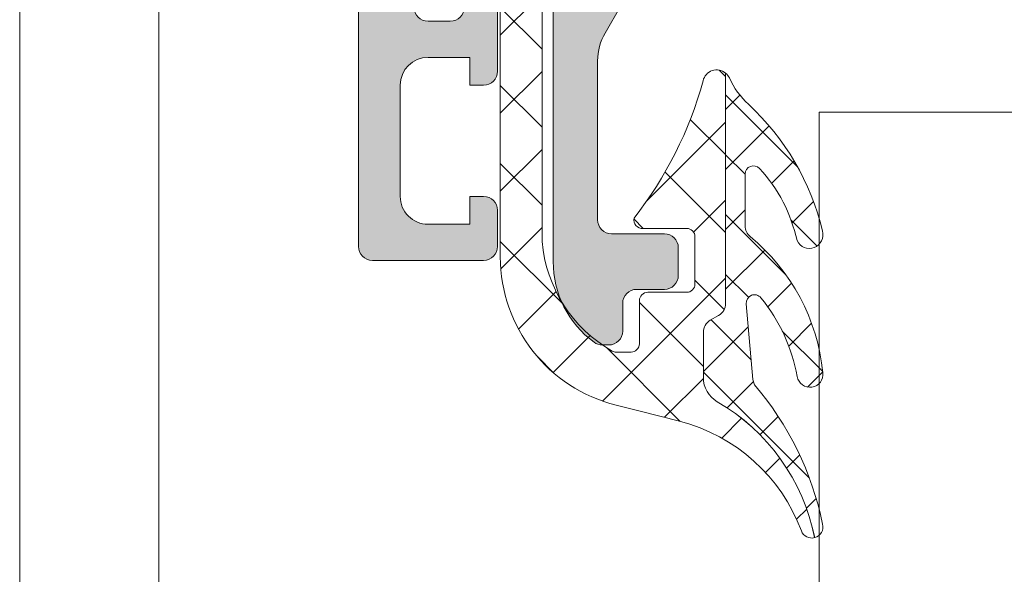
# Model space of a CAD drawing. Header units: millimetres. Extents: x 144573 to 336993, y 74252 to 247042.
# Tile 59 of 256: x 146721 to 146757, y 185783 to 185803. Entities that reach past the tile are written whole.
import ezdxf

# ---------------------------------------------------------------- set-up
doc = ezdxf.new("R2010")
doc.units = ezdxf.units.MM
doc.linetypes.add('ČÁRKOVANÁ', pattern=[19.049999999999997, 12.7, -6.35])
doc.layers.add('FASÁDA DETAILNÍ', color=255, linetype='Continuous', lineweight=0)

msp = doc.modelspace()

# ---------------------------------------------------------------- hatches: boundary and pattern name
at = {"layer": 'FASÁDA DETAILNÍ'}
h = msp.add_hatch(color=256, dxfattribs=at)
edge = h.paths.add_edge_path()
edge.add_arc((146734.1620212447, 185794.7692411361), 0.5000674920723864, 180.007732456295, 269.9922675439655)
edge.add_line((146734.1619537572, 185794.2691736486), (146738.1619537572, 185794.2691736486))
edge.add_arc((146738.1618862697, 185794.7692411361), 0.5000674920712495, 270.0077324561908, 359.9922675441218)
edge.add_line((146738.6619537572, 185794.7691736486), (146738.6619537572, 185796.0692224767))
edge.add_arc((146738.1619168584, 185796.0691855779), 0.5000369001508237, 0.004227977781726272, 89.99577202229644)
edge.add_line((146738.1619537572, 185796.5692224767), (146737.6619537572, 185796.5692224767))
edge.add_line((146737.6619537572, 185796.5692224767), (146737.6619537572, 185795.5692224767))
edge.add_line((146737.6619537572, 185795.5692224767), (146736.1619537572, 185795.5692224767))
edge.add_arc((146736.1619167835, 185796.569185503), 0.9999630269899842, 179.997881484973, 270.00211851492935, ccw=False)
edge.add_line((146735.1619537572, 185796.5692224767), (146735.1619537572, 185800.5692224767))
edge.add_arc((146736.1620306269, 185800.569145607), 1.000076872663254, 90.0044039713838, 179.9955960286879, ccw=False)
edge.add_line((146736.1619537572, 185801.5692224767), (146737.6619537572, 185801.5692224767))
edge.add_line((146737.6619537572, 185801.5692224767), (146737.6619537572, 185800.5692224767))
edge.add_line((146737.6619537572, 185800.5692224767), (146738.1619537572, 185800.5692224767))
edge.add_arc((146738.162011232, 185801.0691650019), 0.499942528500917, 269.9934131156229, 360.0065868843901)
edge.add_line((146738.6619537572, 185801.0692224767), (146738.6619537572, 185803.8692102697))
edge.add_arc((146738.1619537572, 185803.8692102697), 0.5000000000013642, 0, 89.99999999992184)
edge.add_line((146738.1619537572, 185804.3692102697), (146737.9619537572, 185804.3692102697))
edge.add_arc((146737.9619537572, 185803.8692102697), 0.5, 90, 180)
edge.add_line((146737.4619537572, 185803.8692102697), (146737.4619537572, 185803.3692102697))
edge.add_arc((146736.9619186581, 185803.3692453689), 0.5000351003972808, 270.0040217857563, 359.9959782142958, ccw=False)
edge.add_line((146736.9619537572, 185802.8692102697), (146736.1619507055, 185802.8692102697))
edge.add_arc((146736.1619672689, 185803.3692268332), 0.5000165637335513, 180.001897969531, 269.99810203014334, ccw=False)
edge.add_line((146735.6619507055, 185803.3692102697), (146735.6619507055, 185834.6692041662))
edge.add_line((146735.6619507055, 185834.6692041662), (146736.0943473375, 185840.7076617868))
edge.add_arc((146737.0935670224, 185840.6692057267), 0.9999594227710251, 90.00000000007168, 177.7959971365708, ccw=False)
edge.add_line((146737.0935670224, 185841.6691651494), (146743.7620192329, 185841.6691651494))
edge.add_arc((146743.7620192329, 185841.1691651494), 0.5, 0, 90.00000000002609, ccw=False)
edge.add_line((146744.2620192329, 185841.1691651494), (146744.2620192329, 185840.2691651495))
edge.add_arc((146744.7620192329, 185840.2691651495), 0.5000000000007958, 179.9999999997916, 269.9999999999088)
edge.add_line((146744.7620192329, 185839.7691651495), (146746.1620207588, 185839.7691651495))
edge.add_arc((146746.4295413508, 185839.6903287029), 0.2788950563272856, 88.83541062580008, 163.5801235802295, ccw=False)
edge.add_line((146746.4352097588, 185839.9691661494), (146746.8888037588, 185839.9691661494))
edge.add_arc((146746.8944644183, 185839.6902980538), 0.278925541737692, 16.42459455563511, 91.16287007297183, ccw=False)
edge.add_line((146747.1620077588, 185839.7691651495), (146749.0420187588, 185839.7691651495))
edge.add_arc((146749.0420187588, 185840.0691651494), 0.2999999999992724, 269.9999999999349, 360)
edge.add_line((146749.3420187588, 185840.0691651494), (146749.3420187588, 185841.0491394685))
edge.add_arc((146749.0420187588, 185841.0491394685), 0.300000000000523, 0, 89.99999999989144)
edge.add_line((146749.0420187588, 185841.3491394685), (146746.2820207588, 185841.3491394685))
edge.add_arc((146746.2820207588, 185841.4691394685), 0.1199999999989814, 180, 270.00000000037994, ccw=False)
edge.add_line((146746.1620207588, 185841.4691394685), (146746.1620207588, 185845.7691651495))
edge.add_arc((146746.6620207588, 185845.7691651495), 0.5, 90, 180, ccw=False)
edge.add_line((146746.6620207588, 185846.2691651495), (146747.3620207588, 185846.2691651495))
edge.add_line((146747.3620207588, 185846.2691651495), (146749.7548410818, 185844.8876696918))
edge.add_arc((146749.8239009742, 185845.0072849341), 0.1381197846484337, 240.0000000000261, 360)
edge.add_line((146749.9620207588, 185845.0072849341), (146749.9620207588, 185848.7691651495))
edge.add_arc((146751.9620207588, 185848.7691651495), 1.999999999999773, 90.00000000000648, 180, ccw=False)
edge.add_line((146751.9620207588, 185850.7691651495), (146752.5300161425, 185850.7691651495))
edge.add_arc((146752.5300161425, 185851.2691651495), 0.500000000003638, 270.0000000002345, 304.4790717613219)
edge.add_arc((146749.9825428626, 185854.9786637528), 4.999999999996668, 304.4790717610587, 354.6507719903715)
edge.add_arc((146754.8238940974, 185854.5310453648), 0.1381197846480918, 352.2975625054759, 479.9999999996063)
edge.add_line((146754.7548342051, 185854.6506606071), (146752.3620138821, 185853.2691651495))
edge.add_line((146752.3620138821, 185853.2691651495), (146751.662013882, 185853.2691651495))
edge.add_arc((146751.6620138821, 185853.7691651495), 0.5, 180, 270, ccw=False)
edge.add_line((146751.1620138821, 185853.7691651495), (146751.1620138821, 185858.0691908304))
edge.add_arc((146751.2820138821, 185858.0691908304), 0.1199999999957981, 89.99999999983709, 180, ccw=False)
edge.add_line((146751.2820138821, 185858.1891908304), (146754.0420118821, 185858.1891908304))
edge.add_arc((146754.0420118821, 185858.4891908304), 0.3000000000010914, 270.0000000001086, 360)
edge.add_line((146754.3420118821, 185858.4891908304), (146754.3420118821, 185859.4691651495))
edge.add_arc((146754.0420118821, 185859.4691651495), 0.2999999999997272, 0, 90.00000000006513)
edge.add_line((146754.0420118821, 185859.7691651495), (146752.1620008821, 185859.7691651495))
edge.add_arc((146751.8944575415, 185859.8480322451), 0.2789255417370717, 268.83712992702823, 343.57540544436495, ccw=False)
edge.add_line((146751.8887968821, 185859.5691641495), (146751.4352028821, 185859.5691641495))
edge.add_arc((146751.4295344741, 185859.848001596), 0.2788950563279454, 196.4198764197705, 271.1645893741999, ccw=False)
edge.add_line((146751.1620138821, 185859.7691651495), (146748.1619553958, 185859.7691651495))
edge.add_line((146748.1619553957, 185859.7691651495), (146747.4618525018, 185859.069092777))
edge.add_line((146747.4618525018, 185859.069092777), (146747.4618525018, 185858.4690866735))
edge.add_line((146747.4618525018, 185858.4690866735), (146749.0618586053, 185858.4690866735))
edge.add_arc((146749.061849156, 185857.9690772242), 0.5000094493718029, 0.0010827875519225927, 89.99891721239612, ccw=False)
edge.add_line((146749.5618586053, 185857.9690866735), (146749.5618586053, 185857.5736585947))
edge.add_arc((146749.0618586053, 185857.5736585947), 0.4999999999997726, -14.999999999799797, 2.0838797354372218e-10, ccw=False)
edge.add_line((146749.5448215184, 185857.4442490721), (146749.1606127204, 185856.010362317))
edge.add_arc((146748.1946868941, 185856.2691813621), 1.000000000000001, 269.99999999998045, 345.00000000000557, ccw=False)
edge.add_line((146748.1946868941, 185855.2691813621), (146742.4618647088, 185855.2691813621))
edge.add_line((146742.4618647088, 185855.2691813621), (146742.4618647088, 185858.4690866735))
edge.add_line((146742.4618647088, 185858.4690866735), (146743.2618525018, 185858.4690866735))
edge.add_line((146743.2618525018, 185858.4690866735), (146743.2618525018, 185859.069092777))
edge.add_line((146743.2618525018, 185859.069092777), (146742.0494196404, 185859.7690744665))
edge.add_line((146742.0494196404, 185859.7690744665), (146740.9618647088, 185859.7690744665))
edge.add_line((146740.9618647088, 185859.7690744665), (146740.9618647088, 185844.7691651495))
edge.add_arc((146740.4618647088, 185844.7691651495), 0.4999999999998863, -90.00000000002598, 0, ccw=False)
edge.add_line((146740.4618647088, 185844.2691651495), (146734.6619537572, 185844.2691651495))
edge.add_arc((146734.6619537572, 185843.2691651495), 1, 89.99999999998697, 180)
edge.add_line((146733.6619537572, 185843.2691651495), (146733.6619537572, 185794.7691736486))
edge = h.paths.add_edge_path(flags=16)
edge.add_line((146743.2618525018, 185853.6691813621), (146747.6618525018, 185853.6691813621))
edge.add_arc((146747.6618525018, 185853.1691813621), 0.5, 0, 90, ccw=False)
edge.add_line((146748.1618525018, 185853.1691813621), (146748.1618525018, 185848.7691813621))
edge.add_arc((146747.6618525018, 185848.7691813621), 0.5, -90, 0, ccw=False)
edge.add_line((146747.6618525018, 185848.2691813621), (146743.2618525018, 185848.2691813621))
edge.add_arc((146743.2618525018, 185848.7691813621), 0.5, 180, 270, ccw=False)
edge.add_line((146742.7618525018, 185848.7691813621), (146742.7618525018, 185853.1691813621))
edge.add_arc((146743.2618525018, 185853.1691813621), 0.5, 90, 180, ccw=False)
h = msp.add_hatch(dxfattribs=at)
h.set_pattern_fill('ANSI37', color=256, scale=0.625, angle=-1.272221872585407e-14, style=0)
h.set_pattern_definition([(44.99999999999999, (146740.6619537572, 185804.2691738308), (-1.403165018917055, 1.403165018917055), []), (135, (146740.6619537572, 185804.2691738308), (-1.403165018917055, -1.403165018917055), [])])
edge = h.paths.add_edge_path()
edge.add_ellipse((146745.2825155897, 185795.3822583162), major_axis=(-5.039467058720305, 0), ratio=1, start_angle=4.96446126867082, end_angle=60.20821553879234)
edge.add_ellipse((146742.9277153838, 185791.2691738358), major_axis=(-0.3000000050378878, 0), ratio=1, start_angle=60.20782701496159, end_angle=89.9993073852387)
edge.add_line((146742.9277117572, 185790.9691738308), (146743.4619957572, 185790.9691708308))
edge.add_ellipse((146743.4619969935, 185791.2691705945), major_axis=(-0.2999997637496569, 0), ratio=1, start_angle=89.99976389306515, end_angle=180.0000451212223)
edge.add_line((146743.7619967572, 185791.2691708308), (146743.7619967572, 185792.8191678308))
edge.add_ellipse((146744.0620073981, 185792.8191601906), major_axis=(-0.3000106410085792, 0), ratio=1, start_angle=270.00432394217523, end_angle=359.9985408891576, ccw=False)
edge.add_line((146744.0619847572, 185793.1191708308), (146745.4619667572, 185793.1191818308))
edge.add_ellipse((146745.4619639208, 185793.4191716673), major_axis=(-0.2999898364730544, 0), ratio=1, start_angle=90.00054174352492, end_angle=179.9996492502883)
edge.add_line((146745.7619537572, 185793.4191698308), (146745.7619537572, 185795.1191818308))
edge.add_ellipse((146745.4619436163, 185795.1191746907), major_axis=(-0.3000101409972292, 0), ratio=1, start_angle=180.0013636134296, end_angle=269.9955805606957)
edge.add_line((146745.4619667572, 185795.4191848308), (146743.8981357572, 185795.4191738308))
edge.add_ellipse((146743.8652787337, 185795.7203328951), major_axis=(-0.302946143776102, 0), ratio=1, start_angle=-13.483577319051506, end_angle=96.22645090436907, ccw=False)
edge.add_ellipse((146732.5493144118, 185804.4252560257), major_axis=(-14.00076634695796, 0), ratio=1, start_angle=141.9243799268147, end_angle=164.698267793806)
edge.add_ellipse((146746.5415521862, 185800.6185424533), major_axis=(-0.5004721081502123, 0), ratio=1, start_angle=230.193365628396, end_angle=347.0823914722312, ccw=False)
edge.add_line((146746.8619537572, 185801.0030098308), (146746.8619537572, 185792.7197308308))
edge.add_ellipse((146746.3619540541, 185792.7197313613), major_axis=(-0.4999997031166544, 0), ratio=1, start_angle=119.9999803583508, end_angle=179.9999392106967, ccw=False)
edge.add_line((146746.6119537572, 185792.2867188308), (146746.3119537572, 185792.1135128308))
edge.add_ellipse((146746.5619534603, 185791.6805003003), major_axis=(-0.4999997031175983, 0), ratio=1, start_angle=299.9999803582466, end_angle=359.9999392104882)
edge.add_line((146746.0619537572, 185791.6805008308), (146746.0619537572, 185790.0511528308))
edge.add_ellipse((146747.0619531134, 185790.0511520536), major_axis=(-0.9999993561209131, 0), ratio=1, start_angle=-4.452861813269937e-05, end_angle=59.94966113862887)
edge.add_ellipse((146742.9056263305, 185782.8667713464), major_axis=(-7.300023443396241, 0), ratio=1, start_angle=191.285553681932, end_angle=239.94964541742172, ccw=False)
edge.add_ellipse((146749.9619633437, 185784.6820034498), major_axis=(-0.3999905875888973, 0), ratio=1, start_angle=20.501829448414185, end_angle=104.8529752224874, ccw=False)
edge.add_ellipse((146743.612865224, 185782.3079365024), major_axis=(-6.37844882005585, 0), ratio=1, start_angle=200.501874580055, end_angle=255.5474022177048)
edge.add_line((146745.2047917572, 185788.4845358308), (146743.7940847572, 185788.8481228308))
edge.add_line((146743.7940847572, 185788.8481228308), (146742.9313837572, 185789.0582358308))
edge.add_ellipse((146744.2619487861, 185794.3948585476), major_axis=(-5.499995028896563, 0), ratio=1, start_angle=-3.420219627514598e-05, end_angle=76.00004503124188, ccw=False)
edge.add_line((146738.7619537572, 185794.3948618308), (146738.7619537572, 185806.8128898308))
edge.add_line((146738.7619537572, 185806.8128898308), (146739.0495727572, 185808.1759468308))
edge.add_ellipse((146738.5603464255, 185808.2791794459), major_axis=(-0.4999993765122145, 0), ratio=1, start_angle=168.0846992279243, end_angle=229.7162484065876)
edge.add_line((146738.8836327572, 185808.6606048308), (146737.0270247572, 185810.2342158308))
edge.add_ellipse((146737.5119542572, 185810.8063548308), major_axis=(-0.749999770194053, 0), ratio=1, start_angle=-130.2837061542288, end_angle=49.716293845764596, ccw=False)
edge.add_line((146737.9968837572, 185811.3784938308), (146740.3085277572, 185809.4192078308))
edge.add_ellipse((146739.6619555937, 185808.6563562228), major_axis=(-0.999999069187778, 0), ratio=1, start_angle=168.0847521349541, end_angle=229.7163013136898, ccw=False)
edge.add_line((146740.6404087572, 185808.4498918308), (146740.2619537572, 185806.6563548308))
edge.add_line((146740.2619537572, 185806.6563548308), (146740.2619537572, 185794.9461538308))
h = msp.add_hatch(color=256, dxfattribs=at)
edge = h.paths.add_edge_path()
edge.add_line((146743.0619537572, 185808.7691738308), (146743.3619537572, 185808.3959688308))
edge.add_line((146743.3619537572, 185808.3959688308), (146743.3619537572, 185804.4227638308))
edge.add_ellipse((146741.3619465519, 185804.4227654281), major_axis=(-2.000007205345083, 0), ratio=1, start_angle=150.0000663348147, end_angle=179.9999542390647, ccw=False)
edge.add_line((146743.0940047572, 185803.4227638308), (146742.5299027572, 185802.4457118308))
edge.add_ellipse((146744.2619609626, 185801.4457102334), major_axis=(-2.000007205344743, 0), ratio=1, start_angle=330.0000663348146, end_angle=359.9999542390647)
edge.add_line((146742.2619537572, 185801.4457118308), (146742.2619537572, 185795.7258778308))
edge.add_ellipse((146742.7619533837, 185795.7258774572), major_axis=(-0.4999996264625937, 0), ratio=1, start_angle=-4.280419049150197e-05, end_angle=90.00004280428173)
edge.add_line((146742.7619537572, 185795.2258778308), (146744.6619537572, 185795.2258778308))
edge.add_ellipse((146744.6622117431, 185794.7261358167), major_axis=(-0.4997420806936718, 0), ratio=1, start_angle=179.9704217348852, end_angle=270.0295782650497, ccw=False)
edge.add_line((146745.1619537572, 185794.7258778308), (146745.1619537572, 185793.7258778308))
edge.add_ellipse((146744.6622117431, 185793.7256198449), major_axis=(-0.4997420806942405, 0), ratio=1, start_angle=89.97042173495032, end_angle=180.0295782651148, ccw=False)
edge.add_line((146744.6619537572, 185793.2258778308), (146743.6619537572, 185793.2258778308))
edge.add_ellipse((146743.6616932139, 185792.7261383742), major_axis=(-0.4997395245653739, 0), ratio=1, start_angle=-90.02987163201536, end_angle=0.02987163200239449)
edge.add_line((146743.1619537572, 185792.7258778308), (146743.1619537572, 185791.7258778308))
edge.add_ellipse((146742.6622056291, 185791.7256239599), major_axis=(-0.4997481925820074, 0), ratio=1, start_angle=89.97112306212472, end_angle=180.029106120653, ccw=False)
edge.add_line((146742.6619537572, 185791.2258758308), (146742.4289227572, 185791.2258758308))
edge.add_ellipse((146742.4289222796, 185791.725875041), major_axis=(-0.4999992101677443, 0), ratio=1, start_angle=53.750687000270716, end_angle=90.00005473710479, ccw=False)
edge.add_ellipse((146744.2619601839, 185794.2258783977), major_axis=(-3.600006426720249, 0), ratio=1, start_angle=4.0853635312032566e-05, end_angle=53.75061391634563, ccw=False)
edge.add_line((146740.6619537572, 185794.2258758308), (146740.6619537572, 185804.1691738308))
edge.add_ellipse((146740.8619536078, 185804.1691739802), major_axis=(-0.1999998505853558, 0), ratio=1, start_angle=-90.00004280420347, end_angle=4.280439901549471e-05, ccw=False)
edge.add_line((146740.8619537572, 185804.3691738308), (146741.5791747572, 185804.3691738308))
edge.add_line((146741.5791747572, 185804.3691738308), (146741.7200737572, 185804.2282128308))
edge.add_ellipse((146741.8619536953, 185804.3691742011), major_axis=(-0.200000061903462, 0), ratio=1, start_angle=44.81392438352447, end_angle=179.9998939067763)
edge.add_line((146742.0619537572, 185804.3691738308), (146742.0619537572, 185806.2687428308))
edge.add_line((146742.0619537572, 185806.2687428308), (146742.3762717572, 185810.3473908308))
edge.add_ellipse((146742.8701163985, 185810.2691733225), major_axis=(-0.5000005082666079, 0), ratio=1, start_angle=270.0000734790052, end_angle=350.9999772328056, ccw=False)
edge.add_line((146742.8701157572, 185810.7691738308), (146743.0619537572, 185810.7691738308))
edge.add_ellipse((146743.0619541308, 185810.2691742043), major_axis=(-0.4999996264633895, 0), ratio=1, start_angle=179.9999571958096, end_angle=270.0000428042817, ccw=False)
edge.add_line((146743.5619537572, 185810.2691738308), (146743.5619537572, 185810.1691738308))
edge.add_ellipse((146743.3619539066, 185810.1691736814), major_axis=(-0.1999998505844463, 0), ratio=1, start_angle=89.99995719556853, end_angle=180.000042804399, ccw=False)
edge.add_line((146743.3619537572, 185809.9691738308), (146743.0619537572, 185809.9691738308))
edge.add_line((146743.0619537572, 185809.9691738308), (146743.0619537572, 185808.7691738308))
h = msp.add_hatch(dxfattribs=at)
h.set_pattern_fill('ANSI37', color=256, scale=0.48, angle=-1.272221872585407e-14, style=0)
h.set_pattern_definition([(44.99999999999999, (146740.6619537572, 185804.2691738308), (-1.077630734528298, 1.077630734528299), []), (135, (146740.6619537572, 185804.2691738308), (-1.077630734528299, -1.077630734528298), [])])
edge = h.paths.add_edge_path()
edge.add_arc((146748.0629530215, 185795.5080604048), 0.4999992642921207, 180.0000657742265, 230.5926628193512, ccw=False)
edge.add_line((146747.5629537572, 185795.5080598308), (146747.5629537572, 185797.3701568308))
edge.add_arc((146747.8629539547, 185797.3701564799), 0.3000001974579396, 42.642156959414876, 179.9999329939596, ccw=False)
edge.add_arc((146743.9891589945, 185793.8027417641), 5.566188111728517, 12.191032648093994, 42.64226110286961, ccw=False)
edge.add_arc((146749.8732352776, 185795.1860357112), 0.4897187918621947, 205.1172428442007, 377.0139722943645)
edge.add_arc((146741.5334774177, 185793.2401443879), 9.052420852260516, 13.34343871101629, 47.20667886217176)
edge.add_arc((146749.7213576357, 185802.084321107), 2.999999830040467, 204.754903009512, 227.2067131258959, ccw=False)
edge.add_arc((146746.5425515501, 185800.6185389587), 0.5004751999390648, 24.75517575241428, 50.19356581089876)
edge.add_line((146746.8629537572, 185801.0030098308), (146746.8629537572, 185792.7197308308))
edge.add_arc((146746.3629540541, 185792.7197313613), 0.4999997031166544, 299.9999803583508, 359.99993921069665, ccw=False)
edge.add_line((146746.6129537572, 185792.2867188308), (146746.3129537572, 185792.1135128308))
edge.add_arc((146746.5629534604, 185791.6805003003), 0.4999997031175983, 119.9999803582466, 179.9999392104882)
edge.add_line((146746.0629537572, 185791.6805008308), (146746.0629537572, 185790.0511528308))
edge.add_arc((146747.0629531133, 185790.0511520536), 0.9999993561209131, 179.9999554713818, 239.9496611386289)
edge.add_arc((146742.9066263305, 185782.8667713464), 7.300023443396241, 11.285553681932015, 59.94964541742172, ccw=False)
edge.add_arc((146749.962963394, 185784.6820039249), 0.3999910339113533, 284.8529508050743, 375.0012766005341)
edge.add_arc((146739.4434593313, 185782.5552834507), 11.13157184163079, 11.55765778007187, 40.58696127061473)
edge.add_line((146747.8969907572, 185789.7974998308), (146747.8392897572, 185789.9897168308))
edge.add_line((146747.8392897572, 185789.9897168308), (146747.6014517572, 185792.7069238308))
edge.add_arc((146747.9003090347, 185792.7330828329), 0.2999999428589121, 39.03095114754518, 185.002355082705, ccw=False)
edge.add_arc((146743.2200829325, 185788.9389107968), 6.324969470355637, 10.479970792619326, 39.031033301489, ccw=False)
edge.add_arc((146749.8979187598, 185790.1677881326), 0.4650353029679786, 189.7079737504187, 367.5281371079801)
edge.add_arc((146743.1415864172, 185789.5182893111), 7.252239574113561, 5.621671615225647, 50.59248911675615)

# ---------------------------------------------------------------- linework, layer by layer
for points in [[(173301.4800355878, 174615.2586091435), (146721.4800355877, 174615.2586091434), (146721.4800355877, 198295.2586091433), (173301.4800355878, 198295.2586091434)], [(146750.2260419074, 185411.9038972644), (146750.2260419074, 185799.5946741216), (146794.2260419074, 185799.5946741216), (146794.2260419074, 185411.9038972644), (146794.2260419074, 185330.9330184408), (146750.2260419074, 185330.9330184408)]]:
    msp.add_lwpolyline(points, close=True, dxfattribs=at)
at = {"layer": 'FASÁDA DETAILNÍ', "linetype": 'ČÁRKOVANÁ', "ltscale": 5}
msp.add_lwpolyline([(173296.4800355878, 174620.2586091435), (146726.4800355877, 174620.2586091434), (146726.4800355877, 198290.2586091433), (173296.4800355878, 198290.2586091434)], close=True, dxfattribs=at)
at = {"layer": 'FASÁDA DETAILNÍ'}
for points in [[(146733.6619537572, 185843.2691651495), (146733.6619537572, 185794.7691736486, 0.4141345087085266), (146734.1619537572, 185794.2691736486), (146738.1619537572, 185794.2691736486, 0.4141345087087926), (146738.6619537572, 185794.7691736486), (146738.6619537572, 185796.0692224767, 0.4141703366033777), (146738.1619537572, 185796.5692224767), (146737.6619537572, 185796.5692224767), (146737.6619537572, 185795.5692224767), (146736.1619537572, 185795.5692224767, -0.4142352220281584), (146735.1619537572, 185796.5692224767), (146735.1619537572, 185800.5692224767, -0.4141685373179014), (146736.1619537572, 185801.5692224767), (146737.6619537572, 185801.5692224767), (146737.6619537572, 185800.5692224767), (146738.1619537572, 185800.5692224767, 0.4142809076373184), (146738.6619537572, 185801.0692224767), (146738.6619537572, 185803.8692102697, 0.4142135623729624)], [(146737.4619537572, 185803.3692102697, -0.4141724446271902), (146736.9619537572, 185802.8692102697), (146736.1619507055, 185802.8692102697, -0.4141941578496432), (146735.6619507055, 185803.3692102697)]]:
    msp.add_lwpolyline(points, format="xyb", dxfattribs=at)
at = {"layer": 'FASÁDA DETAILNÍ', "extrusion": (0, 0, -1)}
for points in [[(-146740.2619537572, 185806.6563548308), (-146740.2619537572, 185794.9461538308), (-146740.2619537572, 185794.9461538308, -0.245826), (-146742.7786587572, 185791.0088238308, -0.130727), (-146742.9277117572, 185790.9691738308), (-146743.4619957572, 185790.9691708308), (-146743.4619957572, 185790.9691708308, -0.414215), (-146743.7619967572, 185791.2691708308), (-146743.7619967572, 185792.8191678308), (-146743.7619967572, 185792.8191678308, 0.414184), (-146744.0619847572, 185793.1191708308), (-146745.4619667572, 185793.1191818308), (-146745.4619667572, 185793.1191818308, -0.414209), (-146745.7619537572, 185793.4191698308), (-146745.7619537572, 185795.1191818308), (-146745.7619537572, 185795.1191818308, -0.414184), (-146745.4619667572, 185795.4191848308), (-146743.8981357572, 185795.4191738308), (-146743.8981357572, 185795.4191738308, 0.51896), (-146743.5706827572, 185795.7909698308, -0.0996982), (-146746.0537457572, 185800.7304228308, 0.559391), (-146746.8619537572, 185801.0030098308), (-146746.8619537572, 185792.7197308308), (-146746.8619537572, 185792.7197308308, 0.267949), (-146746.6119537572, 185792.2867188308), (-146746.3119537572, 185792.1135128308), (-146746.3119537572, 185792.1135128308, -0.267949), (-146746.0619537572, 185791.6805008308), (-146746.0619537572, 185790.0511528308), (-146746.0619537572, 185790.0511528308, -0.267714), (-146746.5611927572, 185789.1855668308, 0.215587), (-146750.0644967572, 185784.2953778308, 0.385623), (-146749.5873077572, 185784.5419118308, -0.244909), (-146745.2047917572, 185788.4845358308), (-146743.7940847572, 185788.8481228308), (-146742.9313837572, 185789.0582358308), (-146742.9313837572, 185789.0582358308, 0.344328), (-146738.7619537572, 185794.3948618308), (-146738.7619537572, 185806.8128898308)], [(-146743.0940047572, 185803.4227638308), (-146742.5299027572, 185802.4457118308), (-146742.5299027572, 185802.4457118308, -0.131652), (-146742.2619537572, 185801.4457118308), (-146742.2619537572, 185795.7258778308), (-146742.2619537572, 185795.7258778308, -0.414214), (-146742.7619537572, 185795.2258778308), (-146744.6619537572, 185795.2258778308), (-146744.6619537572, 185795.2258778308, 0.414516), (-146745.1619537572, 185794.7258778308), (-146745.1619537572, 185793.7258778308), (-146745.1619537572, 185793.7258778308, 0.414516), (-146744.6619537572, 185793.2258778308), (-146743.6619537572, 185793.2258778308), (-146743.6619537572, 185793.2258778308, -0.414519), (-146743.1619537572, 185792.7258778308), (-146743.1619537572, 185791.7258778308), (-146743.1619537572, 185791.7258778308, 0.41451), (-146742.6619537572, 185791.2258758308), (-146742.4289227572, 185791.2258758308), (-146742.4289227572, 185791.2258758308, 0.1595), (-146742.1332727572, 185791.3226498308, 0.238928), (-146740.6619537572, 185794.2258758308), (-146740.6619537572, 185804.1691738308)]]:
    msp.add_lwpolyline(points, format="xyb", dxfattribs=at)
at = {"layer": 'FASÁDA DETAILNÍ'}
msp.add_lwpolyline([(146747.7455387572, 185795.1217348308, -0.224409), (146747.5629537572, 185795.5080598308), (146747.5629537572, 185797.3701568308), (146747.5629537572, 185797.3701568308, -0.683163), (146748.0836337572, 185797.5733818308, -0.133656), (146749.4298237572, 185794.9781638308, 0.931673), (146750.3415207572, 185795.3293298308, 0.148841), (146747.6832917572, 185799.8828928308, -0.0982791), (146746.9970357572, 185800.8281088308, 0.111454), (146746.8629537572, 185801.0030098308), (146746.8629537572, 185792.7197308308), (146746.8629537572, 185792.7197308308, -0.267949), (146746.6129537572, 185792.2867188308), (146746.3129537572, 185792.1135128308), (146746.3129537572, 185792.1135128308, 0.267949), (146746.0629537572, 185791.6805008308), (146746.0629537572, 185790.0511528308), (146746.0629537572, 185790.0511528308, 0.267714), (146746.5621927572, 185789.1855668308, -0.215587), (146750.0654967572, 185784.2953778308, 0.414972), (146750.3493227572, 185784.7855378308, 0.127346), (146747.8969907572, 185789.7974998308), (146747.8392897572, 185789.9897168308), (146747.6014517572, 185792.7069238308), (146747.6014517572, 185792.7069238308, -0.739768), (146748.1333507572, 185792.9220048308, -0.125226), (146749.4395427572, 185790.0893708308, 0.981156), (146750.3589457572, 185790.2287138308, 0.19878), (146747.7455387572, 185795.1217348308)], format="xyb", close=True, dxfattribs=at)

doc.saveas('drawing.dxf')
